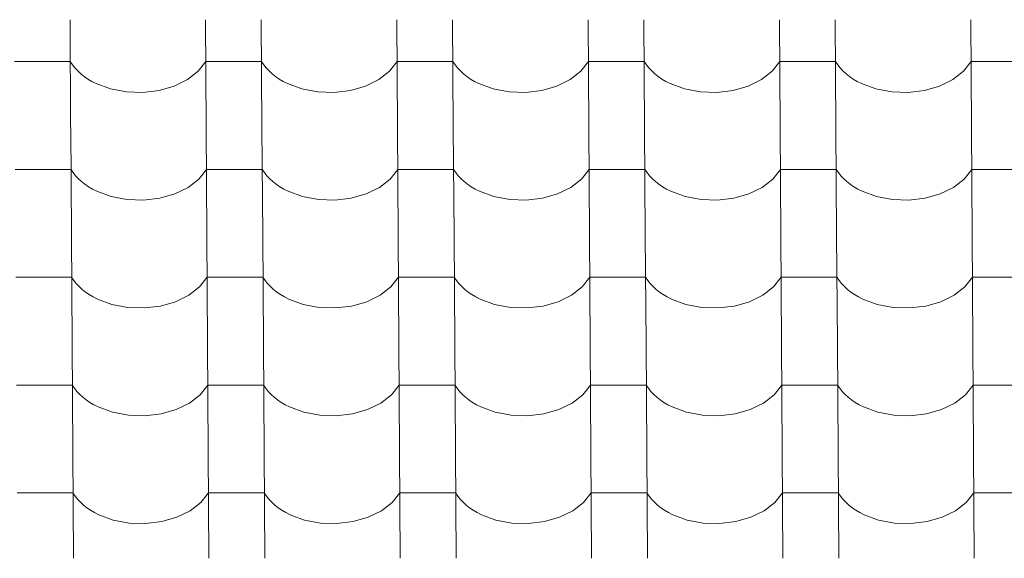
# Model space of a CAD drawing. Header units: millimetres. Extents: x -29001 to 109416, y -1251 to 13451.
# Tile 127 of 163: x -8121 to -7272, y 9032 to 9497. Entities that reach past the tile are written whole.
import ezdxf

# ---------------------------------------------------------------- set-up
doc = ezdxf.new("R2010")
doc.units = ezdxf.units.MM
doc.header["$MEASUREMENT"] = 0
doc.layers.add('POHLED JIŽNÍ_1_Konstrukce - nosné', color=7, linetype='Continuous')
doc.layers.add('POHLED JIŽNÍ_1_Nové_Výplně - Povrchové', color=7, linetype='Continuous')

# ---------------------------------------------------------------- blocks, each defined once
blk = doc.blocks.new('*X1', base_point=(-31394.74, -25864.88))
at = {"layer": 'POHLED JIŽNÍ_1_Nové_Výplně - Povrchové', "color": 21, "linetype": 'Continuous', "lineweight": 20, "true_color": 0xffaaaa}
for p, q in [((-8077.7, 9497.15), (-8077.13, 9404.47)), ((-7960.74, 9497.15), (-7960.16, 9404.47)), ((-7912.71, 9497.15), (-7912.13, 9404.47)), ((-7795.74, 9497.15), (-7795.17, 9404.47)), ((-7747.71, 9497.15), (-7747.13, 9404.47)), ((-7630.75, 9497.15), (-7630.17, 9404.47)), ((-7582.71, 9497.15), (-7582.13, 9404.47)), ((-7465.75, 9497.15), (-7465.17, 9404.47)), ((-7417.72, 9497.15), (-7417.14, 9404.47)), ((-7300.75, 9497.15), (-7300.17, 9404.47)), ((-8101.5, 9460.99), (-8125.51, 9460.99)), ((-8077.48, 9460.99), (-8101.5, 9460.99)), ((-8077.48, 9460.99), (-8075.64, 9458.2)), ((-7967.13, 9452.6), (-7960.52, 9460.99)), ((-7936.5, 9460.99), (-7960.52, 9460.99)), ((-7912.48, 9460.99), (-7936.5, 9460.99)), ((-7912.48, 9460.99), (-7910.64, 9458.2)), ((-7802.13, 9452.6), (-7795.52, 9460.99)), ((-7771.5, 9460.99), (-7795.52, 9460.99)), ((-7747.48, 9460.99), (-7771.5, 9460.99)), ((-7747.48, 9460.99), (-7745.64, 9458.2)), ((-7637.14, 9452.6), (-7630.52, 9460.99)), ((-7606.5, 9460.99), (-7630.52, 9460.99)), ((-7582.49, 9460.99), (-7606.5, 9460.99)), ((-7582.49, 9460.99), (-7580.65, 9458.2)), ((-7472.14, 9452.6), (-7465.52, 9460.99)), ((-7441.51, 9460.99), (-7465.52, 9460.99)), ((-7417.49, 9460.99), (-7441.51, 9460.99)), ((-7417.49, 9460.99), (-7415.65, 9458.2)), ((-7307.14, 9452.6), (-7300.53, 9460.99)), ((-7276.51, 9460.99), (-7300.53, 9460.99)), ((-7252.49, 9460.99), (-7276.51, 9460.99)), ((-8075.64, 9458.2), (-8073.5, 9455.5)), ((-8073.5, 9455.5), (-8071.08, 9452.91)), ((-8071.08, 9452.91), (-8068.38, 9450.45)), ((-7976.4, 9445.43), (-7967.13, 9452.6)), ((-7910.64, 9458.2), (-7908.5, 9455.5)), ((-7908.5, 9455.5), (-7906.08, 9452.91)), ((-7906.08, 9452.91), (-7903.38, 9450.45)), ((-7811.4, 9445.43), (-7802.13, 9452.6)), ((-7745.64, 9458.2), (-7743.5, 9455.5)), ((-7743.5, 9455.5), (-7741.08, 9452.91)), ((-7741.08, 9452.91), (-7738.38, 9450.45)), ((-7646.4, 9445.43), (-7637.14, 9452.6)), ((-7580.65, 9458.2), (-7578.51, 9455.5)), ((-7578.51, 9455.5), (-7576.08, 9452.91)), ((-7576.08, 9452.91), (-7573.39, 9450.45)), ((-7481.4, 9445.43), (-7472.14, 9452.6)), ((-7415.65, 9458.2), (-7413.51, 9455.5)), ((-7413.51, 9455.5), (-7411.09, 9452.91)), ((-7411.09, 9452.91), (-7408.39, 9450.45)), ((-7316.41, 9445.43), (-7307.14, 9452.6)), ((-8068.38, 9450.45), (-8065.42, 9448.12)), ((-8065.42, 9448.12), (-8062.23, 9445.94)), ((-8062.23, 9445.94), (-8058.8, 9443.93)), ((-8058.8, 9443.93), (-8055.17, 9442.08)), ((-7987.84, 9439.84), (-7976.4, 9445.43)), ((-7903.38, 9450.45), (-7900.43, 9448.12)), ((-7900.43, 9448.12), (-7897.23, 9445.94)), ((-7897.23, 9445.94), (-7893.8, 9443.93)), ((-7893.8, 9443.93), (-7890.17, 9442.08)), ((-7822.84, 9439.84), (-7811.4, 9445.43)), ((-7738.38, 9450.45), (-7735.43, 9448.12)), ((-7735.43, 9448.12), (-7732.23, 9445.94)), ((-7732.23, 9445.94), (-7728.81, 9443.93)), ((-7728.81, 9443.93), (-7725.17, 9442.08)), ((-7657.84, 9439.84), (-7646.4, 9445.43)), ((-7573.39, 9450.45), (-7570.43, 9448.12)), ((-7570.43, 9448.12), (-7567.23, 9445.94)), ((-7567.23, 9445.94), (-7563.81, 9443.93)), ((-7563.81, 9443.93), (-7560.18, 9442.08)), ((-7492.85, 9439.84), (-7481.4, 9445.43)), ((-7408.39, 9450.45), (-7405.43, 9448.12)), ((-7405.43, 9448.12), (-7402.24, 9445.94)), ((-7402.24, 9445.94), (-7398.81, 9443.93)), ((-7398.81, 9443.93), (-7395.18, 9442.08)), ((-7327.85, 9439.84), (-7316.41, 9445.43)), ((-8055.17, 9442.08), (-8042.7, 9437.5)), ((-8042.7, 9437.5), (-8029.02, 9434.92)), ((-8029.02, 9434.92), (-8014.84, 9434.45)), ((-8014.84, 9434.45), (-8000.87, 9436.12)), ((-8000.87, 9436.12), (-7987.84, 9439.84)), ((-7890.17, 9442.08), (-7877.7, 9437.5)), ((-7877.7, 9437.5), (-7864.02, 9434.92)), ((-7864.02, 9434.92), (-7849.84, 9434.45)), ((-7849.84, 9434.45), (-7835.88, 9436.12)), ((-7835.88, 9436.12), (-7822.84, 9439.84)), ((-7725.17, 9442.08), (-7712.7, 9437.5)), ((-7712.7, 9437.5), (-7699.03, 9434.92)), ((-7699.03, 9434.92), (-7684.84, 9434.45)), ((-7684.84, 9434.45), (-7670.88, 9436.12)), ((-7670.88, 9436.12), (-7657.84, 9439.84)), ((-7560.18, 9442.08), (-7547.7, 9437.5)), ((-7547.7, 9437.5), (-7534.03, 9434.92)), ((-7534.03, 9434.92), (-7519.85, 9434.45)), ((-7519.85, 9434.45), (-7505.88, 9436.12)), ((-7505.88, 9436.12), (-7492.85, 9439.84)), ((-7395.18, 9442.08), (-7382.71, 9437.5)), ((-7382.71, 9437.5), (-7369.03, 9434.92)), ((-7369.03, 9434.92), (-7354.85, 9434.45)), ((-7354.85, 9434.45), (-7340.88, 9436.12)), ((-7340.88, 9436.12), (-7327.85, 9439.84)), ((-8077.12, 9404.14), (-8076.54, 9311.46)), ((-7960.16, 9404.14), (-7959.58, 9311.46)), ((-7912.13, 9404.14), (-7911.55, 9311.46)), ((-7795.16, 9404.14), (-7794.58, 9311.46)), ((-7747.13, 9404.14), (-7746.55, 9311.46)), ((-7630.17, 9404.14), (-7629.59, 9311.46)), ((-7582.13, 9404.14), (-7581.55, 9311.46)), ((-7465.17, 9404.14), (-7464.59, 9311.46)), ((-7417.13, 9404.14), (-7416.55, 9311.46)), ((-7300.17, 9404.14), (-7299.59, 9311.46)), ((-8100.91, 9367.98), (-8124.93, 9367.98)), ((-8076.9, 9367.98), (-8100.91, 9367.98)), ((-8076.9, 9367.98), (-8075.06, 9365.19)), ((-7966.55, 9359.59), (-7959.93, 9367.98)), ((-7935.92, 9367.98), (-7959.93, 9367.98)), ((-7911.9, 9367.98), (-7935.92, 9367.98)), ((-7911.9, 9367.98), (-7910.06, 9365.19)), ((-7801.55, 9359.59), (-7794.94, 9367.98)), ((-7770.92, 9367.98), (-7794.94, 9367.98)), ((-7746.9, 9367.98), (-7770.92, 9367.98)), ((-7746.9, 9367.98), (-7745.06, 9365.19)), ((-7636.56, 9359.59), (-7629.94, 9367.98)), ((-7605.92, 9367.98), (-7629.94, 9367.98)), ((-7581.91, 9367.98), (-7605.92, 9367.98)), ((-7581.91, 9367.98), (-7580.06, 9365.19)), ((-7471.56, 9359.59), (-7464.94, 9367.98)), ((-7440.92, 9367.98), (-7464.94, 9367.98)), ((-7416.91, 9367.98), (-7440.92, 9367.98)), ((-7416.91, 9367.98), (-7415.07, 9365.19)), ((-7306.56, 9359.59), (-7299.94, 9367.98)), ((-7275.93, 9367.98), (-7299.94, 9367.98)), ((-7251.91, 9367.98), (-7275.93, 9367.98)), ((-8075.06, 9365.19), (-8072.92, 9362.49)), ((-8072.92, 9362.49), (-8070.49, 9359.9)), ((-8070.49, 9359.9), (-8067.8, 9357.44)), ((-8067.8, 9357.44), (-8064.84, 9355.11)), ((-7975.81, 9352.42), (-7966.55, 9359.59)), ((-7910.06, 9365.19), (-7907.92, 9362.49)), ((-7907.92, 9362.49), (-7905.5, 9359.9)), ((-7905.5, 9359.9), (-7902.8, 9357.44)), ((-7902.8, 9357.44), (-7899.84, 9355.11)), ((-7810.82, 9352.42), (-7801.55, 9359.59)), ((-7745.06, 9365.19), (-7742.92, 9362.49)), ((-7742.92, 9362.49), (-7740.5, 9359.9)), ((-7740.5, 9359.9), (-7737.8, 9357.44)), ((-7737.8, 9357.44), (-7734.85, 9355.11)), ((-7645.82, 9352.42), (-7636.56, 9359.59)), ((-7580.06, 9365.19), (-7577.93, 9362.49)), ((-7577.93, 9362.49), (-7575.5, 9359.9)), ((-7575.5, 9359.9), (-7572.81, 9357.44)), ((-7572.81, 9357.44), (-7569.85, 9355.11)), ((-7480.82, 9352.42), (-7471.56, 9359.59)), ((-7415.07, 9365.19), (-7412.93, 9362.49)), ((-7412.93, 9362.49), (-7410.5, 9359.9)), ((-7410.5, 9359.9), (-7407.81, 9357.44)), ((-7407.81, 9357.44), (-7404.85, 9355.11)), ((-7315.83, 9352.42), (-7306.56, 9359.59)), ((-8064.84, 9355.11), (-8061.64, 9352.93)), ((-8061.64, 9352.93), (-8058.22, 9350.92)), ((-8058.22, 9350.92), (-8054.59, 9349.07)), ((-8054.59, 9349.07), (-8042.11, 9344.5)), ((-7987.26, 9346.83), (-7975.81, 9352.42)), ((-7899.84, 9355.11), (-7896.65, 9352.93)), ((-7896.65, 9352.93), (-7893.22, 9350.92)), ((-7893.22, 9350.92), (-7889.59, 9349.07)), ((-7889.59, 9349.07), (-7877.12, 9344.5)), ((-7822.26, 9346.83), (-7810.82, 9352.42)), ((-7734.85, 9355.11), (-7731.65, 9352.93)), ((-7731.65, 9352.93), (-7728.22, 9350.92)), ((-7728.22, 9350.92), (-7724.59, 9349.07)), ((-7724.59, 9349.07), (-7712.12, 9344.5)), ((-7657.26, 9346.83), (-7645.82, 9352.42)), ((-7569.85, 9355.11), (-7566.65, 9352.93)), ((-7566.65, 9352.93), (-7563.23, 9350.92)), ((-7563.23, 9350.92), (-7559.59, 9349.07)), ((-7559.59, 9349.07), (-7547.12, 9344.5)), ((-7492.26, 9346.83), (-7480.82, 9352.42)), ((-7404.85, 9355.11), (-7401.65, 9352.93)), ((-7401.65, 9352.93), (-7398.23, 9350.92)), ((-7398.23, 9350.92), (-7394.6, 9349.07)), ((-7394.6, 9349.07), (-7382.12, 9344.5)), ((-7327.27, 9346.83), (-7315.83, 9352.42)), ((-8042.11, 9344.5), (-8028.44, 9341.91)), ((-8028.44, 9341.91), (-8014.26, 9341.44)), ((-8014.26, 9341.44), (-8000.29, 9343.11)), ((-8000.29, 9343.11), (-7987.26, 9346.83)), ((-7877.12, 9344.5), (-7863.44, 9341.91)), ((-7863.44, 9341.91), (-7849.26, 9341.44)), ((-7849.26, 9341.44), (-7835.3, 9343.11)), ((-7835.3, 9343.11), (-7822.26, 9346.83)), ((-7712.12, 9344.5), (-7698.44, 9341.91)), ((-7698.44, 9341.91), (-7684.26, 9341.44)), ((-7684.26, 9341.44), (-7670.3, 9343.11)), ((-7670.3, 9343.11), (-7657.26, 9346.83)), ((-7547.12, 9344.5), (-7533.45, 9341.91)), ((-7533.45, 9341.91), (-7519.27, 9341.44)), ((-7519.27, 9341.44), (-7505.3, 9343.11)), ((-7505.3, 9343.11), (-7492.26, 9346.83)), ((-7382.12, 9344.5), (-7368.45, 9341.91)), ((-7368.45, 9341.91), (-7354.27, 9341.44)), ((-7354.27, 9341.44), (-7340.3, 9343.11)), ((-7340.3, 9343.11), (-7327.27, 9346.83)), ((-8076.54, 9311.13), (-8075.96, 9218.45)), ((-7959.58, 9311.13), (-7959, 9218.45)), ((-7911.54, 9311.13), (-7910.96, 9218.45)), ((-7794.58, 9311.13), (-7794, 9218.45)), ((-7746.55, 9311.13), (-7745.97, 9218.45)), ((-7629.58, 9311.13), (-7629, 9218.45)), ((-7581.55, 9311.13), (-7580.97, 9218.45)), ((-7464.59, 9311.13), (-7464.01, 9218.45)), ((-7416.55, 9311.13), (-7415.97, 9218.45)), ((-7299.59, 9311.13), (-7299.01, 9218.45)), ((-8100.33, 9274.97), (-8124.35, 9274.97)), ((-8076.32, 9274.97), (-8100.33, 9274.97)), ((-8076.32, 9274.97), (-8074.47, 9272.18)), ((-7965.97, 9266.59), (-7959.35, 9274.97)), ((-7935.34, 9274.97), (-7959.35, 9274.97)), ((-7911.32, 9274.97), (-7935.34, 9274.97)), ((-7911.32, 9274.97), (-7909.48, 9272.18)), ((-7800.97, 9266.59), (-7794.36, 9274.97)), ((-7770.34, 9274.97), (-7794.36, 9274.97)), ((-7746.32, 9274.97), (-7770.34, 9274.97)), ((-7746.32, 9274.97), (-7744.48, 9272.18)), ((-7635.97, 9266.59), (-7629.36, 9274.97)), ((-7605.34, 9274.97), (-7629.36, 9274.97)), ((-7581.32, 9274.97), (-7605.34, 9274.97)), ((-7581.32, 9274.97), (-7579.48, 9272.18)), ((-7470.98, 9266.59), (-7464.36, 9274.97)), ((-7440.34, 9274.97), (-7464.36, 9274.97)), ((-7416.33, 9274.97), (-7440.34, 9274.97)), ((-7416.33, 9274.97), (-7414.48, 9272.18)), ((-7305.98, 9266.59), (-7299.36, 9274.97)), ((-7275.35, 9274.97), (-7299.36, 9274.97)), ((-7251.33, 9274.97), (-7275.35, 9274.97)), ((-8074.47, 9272.18), (-8072.34, 9269.48)), ((-8072.34, 9269.48), (-8069.91, 9266.9)), ((-8069.91, 9266.9), (-8067.22, 9264.43)), ((-8067.22, 9264.43), (-8064.26, 9262.1)), ((-7975.23, 9259.41), (-7965.97, 9266.59)), ((-7909.48, 9272.18), (-7907.34, 9269.48)), ((-7907.34, 9269.48), (-7904.91, 9266.9)), ((-7904.91, 9266.9), (-7902.22, 9264.43)), ((-7902.22, 9264.43), (-7899.26, 9262.1)), ((-7810.24, 9259.41), (-7800.97, 9266.59)), ((-7744.48, 9272.18), (-7742.34, 9269.48)), ((-7742.34, 9269.48), (-7739.92, 9266.9)), ((-7739.92, 9266.9), (-7737.22, 9264.43)), ((-7737.22, 9264.43), (-7734.27, 9262.1)), ((-7645.24, 9259.41), (-7635.97, 9266.59)), ((-7579.48, 9272.18), (-7577.34, 9269.48)), ((-7577.34, 9269.48), (-7574.92, 9266.9)), ((-7574.92, 9266.9), (-7572.22, 9264.43)), ((-7572.22, 9264.43), (-7569.27, 9262.1)), ((-7480.24, 9259.41), (-7470.98, 9266.59)), ((-7414.48, 9272.18), (-7412.35, 9269.48)), ((-7412.35, 9269.48), (-7409.92, 9266.9)), ((-7409.92, 9266.9), (-7407.23, 9264.43)), ((-7407.23, 9264.43), (-7404.27, 9262.1)), ((-7315.24, 9259.41), (-7305.98, 9266.59)), ((-8064.26, 9262.1), (-8061.06, 9259.93)), ((-8061.06, 9259.93), (-8057.64, 9257.91)), ((-8057.64, 9257.91), (-8054, 9256.06)), ((-8054, 9256.06), (-8041.53, 9251.49)), ((-7986.68, 9253.82), (-7975.23, 9259.41)), ((-7899.26, 9262.1), (-7896.07, 9259.93)), ((-7896.07, 9259.93), (-7892.64, 9257.91)), ((-7892.64, 9257.91), (-7889.01, 9256.06)), ((-7889.01, 9256.06), (-7876.54, 9251.49)), ((-7821.68, 9253.82), (-7810.24, 9259.41)), ((-7734.27, 9262.1), (-7731.07, 9259.93)), ((-7731.07, 9259.93), (-7727.64, 9257.91)), ((-7727.64, 9257.91), (-7724.01, 9256.06)), ((-7724.01, 9256.06), (-7711.54, 9251.49)), ((-7656.68, 9253.82), (-7645.24, 9259.41)), ((-7569.27, 9262.1), (-7566.07, 9259.93)), ((-7566.07, 9259.93), (-7562.65, 9257.91)), ((-7562.65, 9257.91), (-7559.01, 9256.06)), ((-7559.01, 9256.06), (-7546.54, 9251.49)), ((-7491.68, 9253.82), (-7480.24, 9259.41)), ((-7404.27, 9262.1), (-7401.07, 9259.93)), ((-7401.07, 9259.93), (-7397.65, 9257.91)), ((-7397.65, 9257.91), (-7394.02, 9256.06)), ((-7394.02, 9256.06), (-7381.54, 9251.49)), ((-7326.69, 9253.82), (-7315.24, 9259.41)), ((-8041.53, 9251.49), (-8027.86, 9248.9)), ((-8027.86, 9248.9), (-8013.68, 9248.43)), ((-8013.68, 9248.43), (-7999.71, 9250.1)), ((-7999.71, 9250.1), (-7986.68, 9253.82)), ((-7876.54, 9251.49), (-7862.86, 9248.9)), ((-7862.86, 9248.9), (-7848.68, 9248.43)), ((-7848.68, 9248.43), (-7834.71, 9250.1)), ((-7834.71, 9250.1), (-7821.68, 9253.82)), ((-7711.54, 9251.49), (-7697.86, 9248.9)), ((-7697.86, 9248.9), (-7683.68, 9248.43)), ((-7683.68, 9248.43), (-7669.72, 9250.1)), ((-7669.72, 9250.1), (-7656.68, 9253.82)), ((-7546.54, 9251.49), (-7532.87, 9248.9)), ((-7532.87, 9248.9), (-7518.68, 9248.43)), ((-7518.68, 9248.43), (-7504.72, 9250.1)), ((-7504.72, 9250.1), (-7491.68, 9253.82)), ((-7381.54, 9251.49), (-7367.87, 9248.9)), ((-7367.87, 9248.9), (-7353.69, 9248.43)), ((-7353.69, 9248.43), (-7339.72, 9250.1)), ((-7339.72, 9250.1), (-7326.69, 9253.82)), ((-8075.96, 9218.12), (-8075.38, 9125.44)), ((-7959, 9218.12), (-7958.42, 9125.44)), ((-7910.96, 9218.12), (-7910.38, 9125.44)), ((-7794, 9218.12), (-7793.42, 9125.44)), ((-7745.97, 9218.12), (-7745.39, 9125.44)), ((-7629, 9218.12), (-7628.42, 9125.44)), ((-7580.97, 9218.12), (-7580.39, 9125.44)), ((-7464.01, 9218.12), (-7463.43, 9125.44)), ((-7415.97, 9218.12), (-7415.39, 9125.44)), ((-7299.01, 9218.12), (-7298.43, 9125.44)), ((-8099.75, 9181.96), (-8123.77, 9181.96)), ((-8075.73, 9181.96), (-8099.75, 9181.96)), ((-8075.73, 9181.96), (-8073.89, 9179.17)), ((-8073.89, 9179.17), (-8071.75, 9176.47)), ((-7965.39, 9173.58), (-7958.77, 9181.96)), ((-7934.75, 9181.96), (-7958.77, 9181.96)), ((-7910.74, 9181.96), (-7934.75, 9181.96)), ((-7910.74, 9181.96), (-7908.9, 9179.17)), ((-7908.9, 9179.17), (-7906.76, 9176.47)), ((-7800.39, 9173.58), (-7793.77, 9181.96)), ((-7769.76, 9181.96), (-7793.77, 9181.96)), ((-7745.74, 9181.96), (-7769.76, 9181.96)), ((-7745.74, 9181.96), (-7743.9, 9179.17)), ((-7743.9, 9179.17), (-7741.76, 9176.47)), ((-7635.39, 9173.58), (-7628.78, 9181.96)), ((-7604.76, 9181.96), (-7628.78, 9181.96)), ((-7580.74, 9181.96), (-7604.76, 9181.96)), ((-7580.74, 9181.96), (-7578.9, 9179.17)), ((-7578.9, 9179.17), (-7576.76, 9176.47)), ((-7470.39, 9173.58), (-7463.78, 9181.96)), ((-7439.76, 9181.96), (-7463.78, 9181.96)), ((-7415.74, 9181.96), (-7439.76, 9181.96)), ((-7415.74, 9181.96), (-7413.9, 9179.17)), ((-7413.9, 9179.17), (-7411.76, 9176.47)), ((-7305.4, 9173.58), (-7298.78, 9181.96)), ((-7274.76, 9181.96), (-7298.78, 9181.96)), ((-7250.75, 9181.96), (-7274.76, 9181.96)), ((-8071.75, 9176.47), (-8069.33, 9173.89)), ((-8069.33, 9173.89), (-8066.63, 9171.42)), ((-8066.63, 9171.42), (-8063.68, 9169.1)), ((-7974.65, 9166.4), (-7965.39, 9173.58)), ((-7906.76, 9176.47), (-7904.33, 9173.89)), ((-7904.33, 9173.89), (-7901.64, 9171.42)), ((-7901.64, 9171.42), (-7898.68, 9169.1)), ((-7809.65, 9166.4), (-7800.39, 9173.58)), ((-7741.76, 9176.47), (-7739.34, 9173.89)), ((-7739.34, 9173.89), (-7736.64, 9171.42)), ((-7736.64, 9171.42), (-7733.68, 9169.1)), ((-7644.66, 9166.4), (-7635.39, 9173.58)), ((-7576.76, 9176.47), (-7574.34, 9173.89)), ((-7574.34, 9173.89), (-7571.64, 9171.42)), ((-7571.64, 9171.42), (-7568.69, 9169.1)), ((-7479.66, 9166.4), (-7470.39, 9173.58)), ((-7411.76, 9176.47), (-7409.34, 9173.89)), ((-7409.34, 9173.89), (-7406.64, 9171.42)), ((-7406.64, 9171.42), (-7403.69, 9169.1)), ((-7314.66, 9166.4), (-7305.4, 9173.58)), ((-8063.68, 9169.1), (-8060.48, 9166.92)), ((-8060.48, 9166.92), (-8057.06, 9164.9)), ((-8057.06, 9164.9), (-8053.42, 9163.05)), ((-8053.42, 9163.05), (-8040.95, 9158.48)), ((-7986.09, 9160.81), (-7974.65, 9166.4)), ((-7898.68, 9169.1), (-7895.48, 9166.92)), ((-7895.48, 9166.92), (-7892.06, 9164.9)), ((-7892.06, 9164.9), (-7888.43, 9163.05)), ((-7888.43, 9163.05), (-7875.95, 9158.48)), ((-7821.1, 9160.81), (-7809.65, 9166.4)), ((-7733.68, 9169.1), (-7730.49, 9166.92)), ((-7730.49, 9166.92), (-7727.06, 9164.9)), ((-7727.06, 9164.9), (-7723.43, 9163.05)), ((-7723.43, 9163.05), (-7710.96, 9158.48)), ((-7656.1, 9160.81), (-7644.66, 9166.4)), ((-7568.69, 9169.1), (-7565.49, 9166.92)), ((-7565.49, 9166.92), (-7562.06, 9164.9)), ((-7562.06, 9164.9), (-7558.43, 9163.05)), ((-7558.43, 9163.05), (-7545.96, 9158.48)), ((-7491.1, 9160.81), (-7479.66, 9166.4)), ((-7403.69, 9169.1), (-7400.49, 9166.92)), ((-7400.49, 9166.92), (-7397.07, 9164.9)), ((-7397.07, 9164.9), (-7393.43, 9163.05)), ((-7393.43, 9163.05), (-7380.96, 9158.48)), ((-7326.1, 9160.81), (-7314.66, 9166.4)), ((-8040.95, 9158.48), (-8027.28, 9155.89)), ((-8027.28, 9155.89), (-8013.09, 9155.42)), ((-8013.09, 9155.42), (-7999.13, 9157.09)), ((-7999.13, 9157.09), (-7986.09, 9160.81)), ((-7875.95, 9158.48), (-7862.28, 9155.89)), ((-7862.28, 9155.89), (-7848.1, 9155.42)), ((-7848.1, 9155.42), (-7834.13, 9157.09)), ((-7834.13, 9157.09), (-7821.1, 9160.81)), ((-7710.96, 9158.48), (-7697.28, 9155.89)), ((-7697.28, 9155.89), (-7683.1, 9155.42)), ((-7683.1, 9155.42), (-7669.13, 9157.09)), ((-7669.13, 9157.09), (-7656.1, 9160.81)), ((-7545.96, 9158.48), (-7532.28, 9155.89)), ((-7532.28, 9155.89), (-7518.1, 9155.42)), ((-7518.1, 9155.42), (-7504.14, 9157.09)), ((-7504.14, 9157.09), (-7491.1, 9160.81)), ((-7380.96, 9158.48), (-7367.29, 9155.89)), ((-7367.29, 9155.89), (-7353.1, 9155.42)), ((-7353.1, 9155.42), (-7339.14, 9157.09)), ((-7339.14, 9157.09), (-7326.1, 9160.81)), ((-8075.38, 9125.11), (-8074.8, 9032.43)), ((-7958.42, 9125.11), (-7957.84, 9032.43)), ((-7910.38, 9125.11), (-7909.8, 9032.43)), ((-7793.42, 9125.11), (-7792.84, 9032.43)), ((-7745.38, 9125.11), (-7744.8, 9032.43)), ((-7628.42, 9125.11), (-7627.84, 9032.43)), ((-7580.39, 9125.11), (-7579.81, 9032.43)), ((-7463.42, 9125.11), (-7462.84, 9032.43)), ((-7415.39, 9125.11), (-7414.81, 9032.43)), ((-7298.43, 9125.11), (-7297.85, 9032.43)), ((-8099.17, 9088.95), (-8123.19, 9088.95)), ((-8075.15, 9088.95), (-8099.17, 9088.95)), ((-8075.15, 9088.95), (-8073.31, 9086.16)), ((-8073.31, 9086.16), (-8071.17, 9083.46)), ((-7964.81, 9080.57), (-7958.19, 9088.95)), ((-7934.17, 9088.95), (-7958.19, 9088.95)), ((-7910.16, 9088.95), (-7934.17, 9088.95)), ((-7910.16, 9088.95), (-7908.31, 9086.16)), ((-7908.31, 9086.16), (-7906.18, 9083.46)), ((-7799.81, 9080.57), (-7793.19, 9088.95)), ((-7769.18, 9088.95), (-7793.19, 9088.95)), ((-7745.16, 9088.95), (-7769.18, 9088.95)), ((-7745.16, 9088.95), (-7743.32, 9086.16)), ((-7743.32, 9086.16), (-7741.18, 9083.46)), ((-7634.81, 9080.57), (-7628.19, 9088.95)), ((-7604.18, 9088.95), (-7628.19, 9088.95)), ((-7580.16, 9088.95), (-7604.18, 9088.95)), ((-7580.16, 9088.95), (-7578.32, 9086.16)), ((-7578.32, 9086.16), (-7576.18, 9083.46)), ((-7469.81, 9080.57), (-7463.2, 9088.95)), ((-7439.18, 9088.95), (-7463.2, 9088.95)), ((-7415.16, 9088.95), (-7439.18, 9088.95)), ((-7415.16, 9088.95), (-7413.32, 9086.16)), ((-7413.32, 9086.16), (-7411.18, 9083.46)), ((-7304.82, 9080.57), (-7298.2, 9088.95)), ((-7274.18, 9088.95), (-7298.2, 9088.95)), ((-7250.17, 9088.95), (-7274.18, 9088.95)), ((-8071.17, 9083.46), (-8068.75, 9080.88)), ((-8068.75, 9080.88), (-8066.05, 9078.41)), ((-8066.05, 9078.41), (-8063.1, 9076.09)), ((-7974.07, 9073.4), (-7964.81, 9080.57)), ((-7906.18, 9083.46), (-7903.75, 9080.88)), ((-7903.75, 9080.88), (-7901.06, 9078.41)), ((-7901.06, 9078.41), (-7898.1, 9076.09)), ((-7809.07, 9073.4), (-7799.81, 9080.57)), ((-7741.18, 9083.46), (-7738.75, 9080.88)), ((-7738.75, 9080.88), (-7736.06, 9078.41)), ((-7736.06, 9078.41), (-7733.1, 9076.09)), ((-7644.08, 9073.4), (-7634.81, 9080.57)), ((-7576.18, 9083.46), (-7573.76, 9080.88)), ((-7573.76, 9080.88), (-7571.06, 9078.41)), ((-7571.06, 9078.41), (-7568.11, 9076.09)), ((-7479.08, 9073.4), (-7469.81, 9080.57)), ((-7411.18, 9083.46), (-7408.76, 9080.88)), ((-7408.76, 9080.88), (-7406.06, 9078.41)), ((-7406.06, 9078.41), (-7403.11, 9076.09)), ((-7314.08, 9073.4), (-7304.82, 9080.57)), ((-8063.1, 9076.09), (-8059.9, 9073.91)), ((-8059.9, 9073.91), (-8056.47, 9071.89)), ((-8056.47, 9071.89), (-8052.84, 9070.04)), ((-8052.84, 9070.04), (-8040.37, 9065.47)), ((-7985.51, 9067.8), (-7974.07, 9073.4)), ((-7898.1, 9076.09), (-7894.9, 9073.91)), ((-7894.9, 9073.91), (-7891.48, 9071.89)), ((-7891.48, 9071.89), (-7887.84, 9070.04)), ((-7887.84, 9070.04), (-7875.37, 9065.47)), ((-7820.51, 9067.8), (-7809.07, 9073.4)), ((-7733.1, 9076.09), (-7729.9, 9073.91)), ((-7729.9, 9073.91), (-7726.48, 9071.89)), ((-7726.48, 9071.89), (-7722.85, 9070.04)), ((-7722.85, 9070.04), (-7710.37, 9065.47)), ((-7655.52, 9067.8), (-7644.08, 9073.4)), ((-7568.11, 9076.09), (-7564.91, 9073.91)), ((-7564.91, 9073.91), (-7561.48, 9071.89)), ((-7561.48, 9071.89), (-7557.85, 9070.04)), ((-7557.85, 9070.04), (-7545.38, 9065.47)), ((-7490.52, 9067.8), (-7479.08, 9073.4)), ((-7403.11, 9076.09), (-7399.91, 9073.91)), ((-7399.91, 9073.91), (-7396.49, 9071.89)), ((-7396.49, 9071.89), (-7392.85, 9070.04)), ((-7392.85, 9070.04), (-7380.38, 9065.47)), ((-7325.52, 9067.8), (-7314.08, 9073.4)), ((-8040.37, 9065.47), (-8026.69, 9062.88)), ((-8026.69, 9062.88), (-8012.51, 9062.41)), ((-8012.51, 9062.41), (-7998.55, 9064.08)), ((-7998.55, 9064.08), (-7985.51, 9067.8)), ((-7875.37, 9065.47), (-7861.7, 9062.88)), ((-7861.7, 9062.88), (-7847.52, 9062.41)), ((-7847.52, 9062.41), (-7833.55, 9064.08)), ((-7833.55, 9064.08), (-7820.51, 9067.8)), ((-7710.37, 9065.47), (-7696.7, 9062.88)), ((-7696.7, 9062.88), (-7682.52, 9062.41)), ((-7682.52, 9062.41), (-7668.55, 9064.08)), ((-7668.55, 9064.08), (-7655.52, 9067.8)), ((-7545.38, 9065.47), (-7531.7, 9062.88)), ((-7531.7, 9062.88), (-7517.52, 9062.41)), ((-7517.52, 9062.41), (-7503.56, 9064.08)), ((-7503.56, 9064.08), (-7490.52, 9067.8)), ((-7380.38, 9065.47), (-7366.7, 9062.88)), ((-7366.7, 9062.88), (-7352.52, 9062.41)), ((-7352.52, 9062.41), (-7338.56, 9064.08)), ((-7338.56, 9064.08), (-7325.52, 9067.8))]:
    blk.add_line(p, q, dxfattribs=at)

msp = doc.modelspace()

# ---------------------------------------------------------------- block references
at = {"layer": 'POHLED JIŽNÍ_1_Konstrukce - nosné', "color": 9, "linetype": 'Continuous', "lineweight": 13}
msp.add_blockref('*X1', (-31394.74, -25864.88), dxfattribs=at)

doc.saveas('drawing.dxf')
